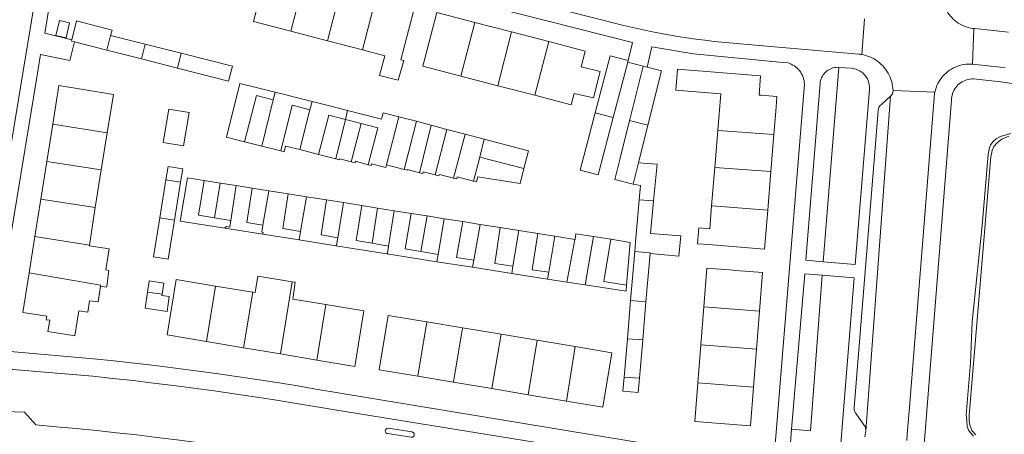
# Model space of a CAD drawing. Header units: metres. Extents: x 89888 to 94270, y 464165 to 468904.
# Tile 236 of 256: x 92635 to 92801, y 466816 to 466885. Entities that reach past the tile are written whole.
import ezdxf

# ---------------------------------------------------------------- set-up
doc = ezdxf.new("R2010")
doc.units = ezdxf.units.M
for name, color, linetype, lineweight in [('B_BEBOUWINGSGRENS_0', 251, 'CONTINUOUS', 13), ('B_TUSSENMUUR_0', 251, 'CONTINUOUS', 13), ('T_CULTUURGRENS_0', 251, 'CONTINUOUS', 13), ('V_WEGGRENS_0', 251, 'CONTINUOUS', 13), ('W_WALBESCHERMING_LIJN_0', 251, 'CONTINUOUS', 13)]:
    doc.layers.add(name, color=color, linetype=linetype, lineweight=lineweight)

msp = doc.modelspace()

# ---------------------------------------------------------------- linework, layer by layer
at = {"layer": 'B_BEBOUWINGSGRENS_0'}
for p, q in [((92642.51, 466882.41), (92643.11, 466884.93)), ((92717.59, 466883.39), (92711.45, 466884.98)), ((92650.04, 466882.8), (92655.84, 466881.33)), ((92680.41, 466883.52), (92686.6, 466881.9)), ((92686.6, 466881.9), (92692.5, 466880.36)), ((92723.9, 466881.75), (92717.59, 466883.39)), ((92649.41, 466880.32), (92643.97, 466881.7)), ((92655.22, 466878.85), (92649.41, 466880.32)), ((92655.84, 466881.33), (92661.92, 466879.78)), ((92661.29, 466877.3), (92655.22, 466878.85)), ((92737.28, 466878.58), (92737.2, 466878.27)), ((92702.68, 466877.59), (92709.09, 466875.93)), ((92737.2, 466878.27), (92734.75, 466868.94)), ((92739.8, 466877.61), (92740.46, 466877.45)), ((92709.09, 466875.93), (92715.31, 466874.32)), ((92715.31, 466874.32), (92721.54, 466872.71)), ((92684, 466871.68), (92677.76, 466873.21)), ((92662.33, 466864.17), (92663.29, 466869.78)), ((92701.58, 466868.34), (92698.62, 466869.09)), ((92640.28, 466867.82), (92639.28, 466861.52)), ((92704.09, 466867.67), (92701.58, 466868.34)), ((92706.74, 466866.96), (92704.09, 466867.67)), ((92709.8, 466866.15), (92706.74, 466866.96)), ((92740.6, 466867.67), (92739.01, 466861.31)), ((92648.46, 466860.12), (92649.46, 466866.37)), ((92713.03, 466865.3), (92709.8, 466866.15)), ((92752.39, 466866.8), (92751.88, 466860.52)), ((92761.34, 466859.84), (92761.84, 466866.09)), ((92672.63, 466864.87), (92675.5, 466864.14)), ((92675.5, 466864.14), (92678.7, 466863.32)), ((92681.91, 466863.56), (92685.08, 466862.74)), ((92685.08, 466862.74), (92688, 466861.97)), ((92639.28, 466861.52), (92638.27, 466855.21)), ((92696.55, 466860.97), (92699.51, 466860.22)), ((92751.88, 466860.52), (92751.36, 466854.08)), ((92647.45, 466853.77), (92648.46, 466860.12)), ((92760.81, 466853.35), (92761.34, 466859.84)), ((92659.35, 466858.45), (92658.31, 466852.06)), ((92660.8, 466851.66), (92661.84, 466858.05)), ((92668.52, 466857.92), (92665.8, 466858.35)), ((92671.22, 466857.49), (92668.52, 466857.92)), ((92673.87, 466857.07), (92671.22, 466857.49)), ((92676.68, 466856.62), (92673.87, 466857.07)), ((92679.99, 466856.09), (92676.68, 466856.62)), ((92683.03, 466855.61), (92679.99, 466856.09)), ((92686.4, 466855.07), (92683.03, 466855.61)), ((92638.27, 466855.21), (92637.27, 466848.9)), ((92646.45, 466847.44), (92647.45, 466853.77)), ((92689.29, 466854.61), (92686.4, 466855.07)), ((92692.41, 466854.12), (92689.29, 466854.61)), ((92695.05, 466853.7), (92692.41, 466854.12)), ((92697.83, 466853.26), (92695.05, 466853.7)), ((92700.69, 466852.8), (92697.83, 466853.26)), ((92703.4, 466852.37), (92700.69, 466852.8)), ((92706.29, 466851.91), (92703.4, 466852.37)), ((92709.42, 466851.41), (92706.29, 466851.91)), ((92712.31, 466850.95), (92709.42, 466851.41)), ((92715.73, 466850.41), (92712.31, 466850.95)), ((92718.85, 466849.91), (92715.73, 466850.41)), ((92637.27, 466848.9), (92636.29, 466842.77)), ((92669.28, 466850.3), (92675.68, 466849.29)), ((92675.68, 466849.29), (92681.8, 466848.32)), ((92722.06, 466849.4), (92718.85, 466849.91)), ((92724.94, 466848.94), (92722.06, 466849.4)), ((92728.29, 466848.41), (92724.94, 466848.94)), ((92734.35, 466848.44), (92731.44, 466848.91)), ((92646.43, 466847.35), (92646.45, 466847.44)), ((92681.8, 466848.32), (92688, 466847.35)), ((92688, 466847.35), (92696.61, 466845.99)), ((92696.61, 466845.99), (92705.03, 466844.66)), ((92737.69, 466838.1), (92738.39, 466846.36)), ((92740.98, 466846.03), (92740.28, 466837.88)), ((92705.03, 466844.66), (92711.06, 466843.71)), ((92711.06, 466843.71), (92717.65, 466842.67)), ((92717.65, 466842.67), (92723.69, 466841.73)), ((92674.02, 466839.5), (92667.71, 466840.55)), ((92723.69, 466841.73), (92726.93, 466841.23)), ((92726.93, 466841.23), (92730.04, 466840.75)), ((92737.15, 466831.68), (92737.69, 466838.1)), ((92740.28, 466837.88), (92739.73, 466831.47)), ((92750.04, 466837.05), (92749.54, 466830.63)), ((92758.92, 466829.91), (92759.42, 466836.34)), ((92709.35, 466833.52), (92703.35, 466834.52)), ((92715.89, 466832.43), (92709.35, 466833.52)), ((92721.97, 466831.41), (92715.89, 466832.43)), ((92666.2, 466831.21), (92672.45, 466830.16)), ((92728.35, 466830.35), (92721.97, 466831.41)), ((92736.6, 466825.21), (92737.15, 466831.68)), ((92739.73, 466831.47), (92739.17, 466825.01)), ((92749.54, 466830.63), (92749.04, 466824.23)), ((92672.45, 466830.16), (92678.68, 466829.12)), ((92678.68, 466829.12), (92684.81, 466828.09)), ((92758.41, 466823.5), (92758.92, 466829.91)), ((92701.82, 466825.34), (92707.82, 466824.34)), ((92707.82, 466824.34), (92714.31, 466823.26)), ((92714.31, 466823.26), (92720.45, 466822.23)), ((92720.45, 466822.23), (92726.86, 466821.16))]:
    msp.add_line(p, q, dxfattribs=at)
for points in [[(92682.69, 466892.34), (92676.43, 466893.97), (92674.13, 466885.16), (92680.41, 466883.52)], [(92692.5, 466880.36), (92696.28, 466879.38), (92695.35, 466876.03), (92698.52, 466875.23), (92699.48, 466878.56), (92698.95, 466878.68), (92701.24, 466887.49), (92694.79, 466889.18)], [(92643.11, 466884.93), (92641.41, 466885.33), (92640.82, 466882.81), (92642.51, 466882.41)], [(92643.5, 466882.04), (92644.3, 466885.23), (92650.27, 466883.71), (92650.04, 466882.8)], [(92711.45, 466884.98), (92705.02, 466886.64), (92702.68, 466877.59)], [(92643.97, 466881.7), (92643.44, 466881.84), (92643.5, 466882.04)], [(92729.35, 466877.53), (92730.03, 466880.16), (92723.9, 466881.75)], [(92661.92, 466879.78), (92670.56, 466877.59), (92669.93, 466875.11), (92661.29, 466877.3)], [(92731.74, 466869.73), (92734.27, 466879.37), (92737.28, 466878.58)], [(92721.54, 466872.71), (92727.68, 466871.12), (92728.18, 466873.01), (92731.44, 466872.28), (92732.55, 466876.69), (92729.35, 466877.53)], [(92737.51, 466868.46), (92737.55, 466868.6), (92739.8, 466877.61)], [(92740.46, 466877.45), (92742.89, 466876.84), (92740.6, 466867.67)], [(92759.35, 466872.73), (92759.61, 466875.98), (92745.6, 466877.11), (92745.32, 466873.55), (92752.88, 466872.94), (92752.39, 466866.8)], [(92649.46, 466866.37), (92650.49, 466872.86), (92641.32, 466874.33), (92640.28, 466867.82)], [(92677.76, 466873.21), (92671.79, 466874.68), (92669.55, 466865.66), (92672.63, 466864.87)], [(92761.84, 466866.09), (92762.21, 466870.72), (92762.35, 466872.49), (92759.7, 466872.71), (92759.35, 466872.73)], [(92663.29, 466869.78), (92659.86, 466870.38), (92658.89, 466864.77), (92662.33, 466864.17)], [(92689.99, 466870.13), (92687.16, 466870.86), (92684, 466871.68)], [(92698.62, 466869.09), (92695.97, 466869.77), (92695.68, 466868.67), (92689.99, 466870.13)], [(92734.75, 466868.94), (92732.21, 466859.3), (92729.21, 466860.09), (92731.74, 466869.73)], [(92738.12, 466857.74), (92735.03, 466858.51), (92735.92, 466862.09), (92737.51, 466868.46)], [(92719.7, 466860.34), (92720.47, 466863.35), (92720.05, 466863.45), (92713.03, 466865.3)], [(92678.7, 466863.32), (92679.27, 466863.17), (92679.49, 466864.14), (92681.91, 466863.56)], [(92688, 466861.97), (92688.62, 466861.82), (92688.65, 466862), (92690.57, 466861.5)], [(92661.84, 466858.05), (92662.2, 466860.31), (92659.71, 466860.71), (92659.35, 466858.45)], [(92690.57, 466861.5), (92691.26, 466861.32), (92691.32, 466861.6), (92693.47, 466861.01)], [(92693.47, 466861.01), (92693.96, 466860.87), (92694.03, 466861.16)], [(92694.03, 466861.16), (92696.44, 466860.54), (92696.55, 466860.97)], [(92711.2, 466858.23), (92711.72, 466858.1), (92711.93, 466858.94), (92719.05, 466857.83), (92719.7, 466860.34)], [(92739.01, 466861.31), (92742.15, 466861.11), (92741.57, 466854.89)], [(92665.8, 466858.35), (92662.98, 466858.8), (92661.78, 466851.48), (92669.28, 466850.3)], [(92699.51, 466860.22), (92700.02, 466860.1), (92700.05, 466860.18), (92702.11, 466859.66)], [(92702.11, 466859.66), (92702.69, 466859.52), (92702.74, 466859.78), (92704.73, 466859.28)], [(92704.73, 466859.28), (92705.39, 466859.11), (92705.46, 466859.36), (92707.86, 466858.75)], [(92707.86, 466858.75), (92708.41, 466858.61), (92708.47, 466858.95), (92711.2, 466858.23)], [(92739.13, 466855.09), (92739.34, 466857.49), (92738.12, 466857.74)], [(92738.39, 466846.36), (92738.53, 466847.94), (92739.13, 466855.09)], [(92741.57, 466854.89), (92741.06, 466849.41), (92746.16, 466849.02), (92745.99, 466847.31), (92745.82, 466845.59), (92740.98, 466846.03)], [(92751.36, 466854.08), (92751.05, 466850.18), (92749.17, 466850.34), (92748.95, 466847.69), (92750.84, 466847.53), (92760.28, 466846.77), (92760.81, 466853.35)], [(92658.31, 466852.06), (92657.25, 466845.49), (92659.74, 466845.09), (92660.8, 466851.66)], [(92731.44, 466848.91), (92728.47, 466849.38), (92728.34, 466848.4), (92728.29, 466848.41)], [(92648.32, 466840.52), (92649.34, 466840.37), (92649.37, 466840.54), (92649.74, 466843.17), (92649.23, 466843.26), (92649.81, 466846.82), (92646.43, 466847.35)], [(92737.01, 466840.7), (92737.61, 466847.92), (92734.35, 466848.44)], [(92636.29, 466842.77), (92635.23, 466836.11), (92639.26, 466835.47), (92639.17, 466834.88), (92639.76, 466834.79), (92639.46, 466832.9), (92644.01, 466832.18), (92644.4, 466834.65), (92644.67, 466836.36), (92646.2, 466836.15), (92646.48, 466838.08), (92647.93, 466837.89), (92648.32, 466840.52)], [(92680.66, 466841.29), (92674.83, 466842.24), (92674.38, 466839.44), (92674.02, 466839.5)], [(92755.46, 466843.2), (92754.37, 466843.29), (92750.55, 466843.59), (92750.04, 466837.05)], [(92759.42, 466836.34), (92759.93, 466842.85), (92755.46, 466843.2)], [(92658.71, 466839.16), (92659, 466841.03), (92656.54, 466841.41), (92656.25, 466839.53)], [(92667.71, 466840.55), (92661.11, 466841.66), (92659.54, 466832.32), (92666.2, 466831.21)], [(92686.33, 466837.43), (92680.73, 466838.37), (92681.12, 466841.22), (92680.66, 466841.29)], [(92730.04, 466840.75), (92736.92, 466839.68), (92737.01, 466840.7)], [(92656.25, 466839.53), (92655.83, 466836.83), (92659.54, 466836.25), (92659.93, 466838.79), (92658.69, 466838.98), (92658.71, 466839.16)], [(92684.81, 466828.09), (92691.18, 466827.02), (92692.74, 466836.36), (92686.33, 466837.43)], [(92703.35, 466834.52), (92696.81, 466835.61), (92695.28, 466826.43), (92701.82, 466825.34)], [(92726.86, 466821.16), (92732.99, 466820.14), (92734.53, 466829.32), (92728.35, 466830.35)], [(92739.17, 466825.01), (92738.96, 466822.61), (92736.39, 466822.83), (92736.6, 466825.21)], [(92749.04, 466824.23), (92748.53, 466817.73), (92757.91, 466816.99), (92758.41, 466823.5)]]:
    msp.add_lwpolyline(points, dxfattribs=at)
at = {"layer": 'B_TUSSENMUUR_0'}
for p, q in [((92680.41, 466883.52), (92682.69, 466892.34)), ((92686.6, 466881.9), (92688.84, 466890.73)), ((92692.5, 466880.36), (92694.79, 466889.18)), ((92709.09, 466875.93), (92711.45, 466884.98)), ((92649.41, 466880.32), (92650.04, 466882.8)), ((92717.59, 466883.39), (92715.31, 466874.32)), ((92655.22, 466878.85), (92655.84, 466881.33)), ((92723.9, 466881.75), (92721.54, 466872.71)), ((92661.29, 466877.3), (92661.92, 466879.78)), ((92675.5, 466864.14), (92677.43, 466871.92)), ((92677.43, 466871.92), (92677.76, 466873.21)), ((92683.63, 466870.26), (92681.91, 466863.56)), ((92683.63, 466870.26), (92684, 466871.68)), ((92688, 466861.97), (92689.63, 466868.64)), ((92689.63, 466868.64), (92689.99, 466870.13)), ((92692.29, 466867.95), (92689.63, 466868.64)), ((92696.55, 466860.97), (92698.62, 466869.09)), ((92731.74, 466869.73), (92734.75, 466868.94)), ((92649.46, 466866.37), (92640.28, 466867.82)), ((92690.57, 466861.5), (92692.29, 466867.95)), ((92699.51, 466860.22), (92701.58, 466868.34)), ((92702.11, 466859.66), (92704.09, 466867.67)), ((92704.73, 466859.28), (92706.74, 466866.96)), ((92737.51, 466868.46), (92740.6, 466867.67)), ((92707.86, 466858.75), (92709.8, 466866.15)), ((92713.03, 466865.3), (92712.26, 466862.3)), ((92711.2, 466858.23), (92712.26, 466862.3)), ((92712.26, 466862.3), (92719.7, 466860.34)), ((92639.28, 466861.52), (92648.46, 466860.12)), ((92739.01, 466861.31), (92738.12, 466857.74)), ((92751.88, 466860.52), (92761.34, 466859.84)), ((92659.35, 466858.45), (92661.84, 466858.05)), ((92667.57, 466852.05), (92668.52, 466857.92)), ((92670.29, 466851.61), (92671.22, 466857.49)), ((92675.71, 466850.8), (92676.68, 466856.62)), ((92682.04, 466849.74), (92683.03, 466855.61)), ((92638.27, 466855.21), (92647.45, 466853.77)), ((92689.29, 466854.61), (92688.31, 466848.66)), ((92694.11, 466847.76), (92695.05, 466853.7)), ((92741.57, 466854.89), (92739.13, 466855.09)), ((92660.8, 466851.66), (92658.31, 466852.06)), ((92670.29, 466851.61), (92667.57, 466852.05)), ((92697.83, 466853.26), (92696.88, 466847.3)), ((92703.4, 466852.37), (92702.35, 466846.37)), ((92706.29, 466851.91), (92705.24, 466845.89)), ((92712.31, 466850.95), (92711.27, 466844.93)), ((92637.27, 466848.9), (92646.45, 466847.44)), ((92681.8, 466848.32), (92682.04, 466849.74)), ((92718.85, 466849.91), (92717.85, 466843.9)), ((92724.94, 466848.94), (92723.89, 466842.87)), ((92731.44, 466848.91), (92730.04, 466840.75)), ((92696.88, 466847.3), (92694.11, 466847.76)), ((92728.29, 466848.41), (92726.93, 466841.23)), ((92702.35, 466846.37), (92705.24, 466845.89)), ((92705.24, 466845.89), (92705.03, 466844.66)), ((92711.27, 466844.93), (92711.06, 466843.71)), ((92717.85, 466843.9), (92717.65, 466842.67)), ((92723.89, 466842.87), (92723.69, 466841.73)), ((92666.2, 466831.21), (92667.71, 466840.55)), ((92678.68, 466829.12), (92680.66, 466841.29)), ((92656.25, 466839.53), (92658.71, 466839.16)), ((92672.45, 466830.16), (92674.02, 466839.5)), ((92684.81, 466828.09), (92686.33, 466837.43)), ((92737.69, 466838.1), (92740.28, 466837.88)), ((92750.04, 466837.05), (92759.42, 466836.34)), ((92703.35, 466834.52), (92701.82, 466825.34)), ((92709.35, 466833.52), (92707.82, 466824.34)), ((92715.89, 466832.43), (92714.31, 466823.26)), ((92721.97, 466831.41), (92720.45, 466822.23)), ((92737.15, 466831.68), (92739.73, 466831.47)), ((92749.54, 466830.63), (92758.92, 466829.91)), ((92728.35, 466830.35), (92726.86, 466821.16)), ((92736.6, 466825.21), (92739.17, 466825.01)), ((92758.41, 466823.5), (92749.04, 466824.23))]:
    msp.add_line(p, q, dxfattribs=at)
for points in [[(92672.63, 466864.87), (92674.61, 466872.69), (92677.43, 466871.92)], [(92678.7, 466863.32), (92680.65, 466871.02), (92683.63, 466870.26)], [(92685.08, 466862.74), (92686.8, 466869.38), (92689.63, 466868.64)], [(92693.47, 466861.01), (92695.06, 466867.22), (92692.29, 466867.95)], [(92752.39, 466866.8), (92752.43, 466866.8), (92761.84, 466866.09)], [(92667.57, 466852.05), (92664.85, 466852.49), (92665.8, 466858.35)], [(92673.87, 466857.07), (92672.98, 466851.26), (92675.71, 466850.8)], [(92679.99, 466856.09), (92679.07, 466850.27), (92682.04, 466849.74)], [(92686.4, 466855.07), (92685.5, 466849.16), (92688.31, 466848.66)], [(92692.41, 466854.12), (92691.45, 466848.21), (92694.11, 466847.76)], [(92760.81, 466853.35), (92751.46, 466854.07), (92751.36, 466854.08)], [(92700.69, 466852.8), (92699.71, 466846.81), (92702.35, 466846.37)], [(92669.28, 466850.3), (92669.29, 466850.38), (92669.59, 466850.61), (92670.12, 466850.49), (92670.29, 466851.61)], [(92675.68, 466849.29), (92675.73, 466849.58), (92675.52, 466849.61), (92675.71, 466850.8)], [(92709.42, 466851.41), (92708.37, 466845.39), (92711.27, 466844.93)], [(92715.73, 466850.41), (92714.82, 466844.36), (92717.85, 466843.9)], [(92722.06, 466849.4), (92721.08, 466843.31), (92723.89, 466842.87)], [(92688.31, 466848.66), (92688.12, 466847.52), (92688, 466847.35)], [(92696.61, 466845.99), (92696.69, 466846.11), (92696.88, 466847.3)], [(92734.35, 466848.44), (92733.17, 466841.34), (92737.01, 466840.7)], [(92738.39, 466846.36), (92740.99, 466846.16), (92740.98, 466846.03)], [(92636.29, 466842.77), (92648.35, 466840.72), (92648.32, 466840.52)]]:
    msp.add_lwpolyline(points, dxfattribs=at)
at = {"layer": 'T_CULTUURGRENS_0'}
msp.add_line((92772.82, 466877.41), (92770.13, 466844.65), dxfattribs=at)
for points in [[(92795.51, 466815.27), (92795.1, 466815.68), (92794.67, 466816.28), (92794.46, 466816.94), (92794.37, 466817.81), (92794.27, 466818.85), (92794.98, 466827.62), (92795.28, 466834.52), (92796.99, 466850.78), (92798, 466862.75), (92798.18, 466863.89), (92798.4, 466864.4), (92798.79, 466864.93), (92799.31, 466865.37), (92800.03, 466865.76), (92801.8, 466866.28)], [(92764.84, 466816.43), (92768.01, 466816.14), (92769.97, 466842.38)]]:
    msp.add_lwpolyline(points, dxfattribs=at)
at = {"layer": 'V_WEGGRENS_0'}
for p, q in [((92776.65, 466879.58), (92777.15, 466885.58)), ((92795.56, 466883.95), (92795.35, 466877.95)), ((92643.5, 466882.04), (92638.92, 466883.2)), ((92738.03, 466881.58), (92737.28, 466878.58)), ((92740.46, 466877.45), (92741.25, 466880.86)), ((92737.2, 466878.27), (92739.8, 466877.61)), ((92777.64, 466819.94), (92781.52, 466872.54)), ((92781.94, 466873.49), (92788.99, 466873.25)), ((92775.55, 466844.18), (92770.13, 466844.65)), ((92769.97, 466842.38), (92775.37, 466841.96)), ((92777.64, 466819.94), (92777.34, 466816.17)), ((92764.43, 466811.62), (92764.84, 466816.43)), ((92777.34, 466816.17), (92777.18, 466815.16))]:
    msp.add_line(p, q, dxfattribs=at)
for points in [[(92628.06, 466833.14), (92635.3, 466876.8), (92639.57, 466902.59), (92639.66, 466902.95), (92639.77, 466903.29), (92639.9, 466903.63), (92640.06, 466903.97), (92640.23, 466904.29), (92640.42, 466904.6), (92640.63, 466904.9), (92640.85, 466905.18), (92641.1, 466905.45), (92641.36, 466905.71), (92641.63, 466905.95), (92641.92, 466906.17), (92642.22, 466906.38), (92642.53, 466906.57), (92642.85, 466906.74), (92643.19, 466906.89), (92643.53, 466907.02), (92643.88, 466907.12), (92644.23, 466907.21)], [(92647.23, 466907.09), (92736.56, 466884.49), (92738.06, 466884.12), (92739.57, 466883.78), (92741.08, 466883.46), (92742.59, 466883.15), (92744.11, 466882.87), (92745.63, 466882.61), (92747.16, 466882.38), (92748.69, 466882.16), (92750.22, 466881.97), (92751.76, 466881.8), (92761.95, 466880.89), (92776.16, 466879.64), (92776.26, 466879.63), (92776.36, 466879.62), (92776.46, 466879.6), (92776.56, 466879.59), (92776.65, 466879.58)], [(92638.92, 466883.2), (92642.03, 466902.29), (92642.11, 466902.55), (92642.21, 466902.81), (92642.32, 466903.07), (92642.46, 466903.31), (92642.62, 466903.54), (92642.79, 466903.76), (92642.98, 466903.96), (92643.19, 466904.15), (92643.41, 466904.32)], [(92643.41, 466904.32), (92643.64, 466904.47), (92643.89, 466904.6), (92644.14, 466904.72), (92644.4, 466904.81), (92644.67, 466904.89), (92644.95, 466904.94), (92645.22, 466904.97), (92645.5, 466904.98), (92645.78, 466904.96), (92738.03, 466881.58)], [(92792.34, 466885.32), (92792.08, 466885.55), (92791.84, 466885.8), (92791.61, 466886.06), (92791.4, 466886.34), (92791.2, 466886.63), (92791.03, 466886.93), (92790.87, 466887.24), (92790.73, 466887.55), (92790.61, 466887.88), (92790.51, 466888.21), (92790.46, 466888.41), (92790.41, 466888.61), (92790.38, 466888.81), (92790.35, 466889.02), (92790.32, 466889.22)], [(92795.56, 466883.95), (92795.36, 466883.97), (92794.99, 466884.04), (92794.63, 466884.12), (92794.27, 466884.23), (92793.92, 466884.36), (92793.58, 466884.51), (92793.25, 466884.68), (92792.94, 466884.87), (92792.63, 466885.09), (92792.34, 466885.32)], [(92801.43, 466883.33), (92795.73, 466883.94), (92795.56, 466883.95)], [(92638.22, 466879.56), (92643.16, 466878.55), (92643.97, 466881.7)], [(92741.25, 466880.86), (92748.3, 466879.7), (92762.77, 466878.31), (92764.23, 466878.17), (92764.52, 466878.07), (92764.79, 466877.95), (92765.06, 466877.81), (92765.32, 466877.65), (92765.56, 466877.47), (92765.79, 466877.27), (92766, 466877.05), (92766.2, 466876.82)], [(92631.35, 466830.96), (92631.19, 466831.2), (92631.04, 466831.45), (92630.91, 466831.72), (92630.81, 466831.99), (92630.73, 466832.27), (92630.66, 466832.55), (92630.63, 466832.84), (92630.61, 466833.13), (92630.61, 466833.42), (92630.64, 466833.71), (92637.68, 466876.41), (92638.22, 466879.56)], [(92778.3, 466879.06), (92777.98, 466879.2), (92777.66, 466879.32), (92777.33, 466879.42), (92776.99, 466879.51), (92776.65, 466879.58)], [(92781.94, 466873.49), (92781.92, 466873.88), (92781.87, 466874.27), (92781.8, 466874.65), (92781.71, 466875.03), (92781.59, 466875.4), (92781.45, 466875.76), (92781.29, 466876.12), (92781.11, 466876.46), (92780.9, 466876.79), (92780.68, 466877.11), (92780.44, 466877.41), (92780.18, 466877.7), (92779.9, 466877.98), (92779.61, 466878.23), (92779.3, 466878.47), (92778.98, 466878.68), (92778.64, 466878.88), (92778.3, 466879.06)], [(92770.67, 466876.71), (92770.88, 466876.87), (92771.09, 466877.01), (92771.32, 466877.13), (92771.55, 466877.23), (92771.8, 466877.31), (92772.05, 466877.37), (92772.3, 466877.41), (92772.56, 466877.42), (92772.82, 466877.41)], [(92772.82, 466877.41), (92774.94, 466877.25), (92775.19, 466877.22), (92775.45, 466877.17), (92775.7, 466877.1), (92775.94, 466877.01), (92776.17, 466876.9), (92776.4, 466876.77), (92776.61, 466876.63), (92776.82, 466876.47), (92777.01, 466876.29), (92777.18, 466876.1)], [(92788.99, 466873.25), (92789.08, 466873.62), (92789.2, 466873.98), (92789.33, 466874.33), (92789.49, 466874.67), (92789.68, 466875), (92789.88, 466875.32), (92790.1, 466875.63), (92790.34, 466875.92), (92790.6, 466876.2), (92790.88, 466876.46), (92791.17, 466876.7), (92791.48, 466876.92), (92791.79, 466877.13), (92792.13, 466877.31), (92792.47, 466877.47)], [(92792.47, 466877.47), (92792.81, 466877.61), (92793.16, 466877.72), (92793.52, 466877.82), (92793.88, 466877.89), (92794.24, 466877.93), (92794.61, 466877.96), (92794.98, 466877.97), (92795.35, 466877.95)], [(92795.35, 466877.95), (92799.97, 466877.46), (92800.82, 466877.36)], [(92766.2, 466876.82), (92766.37, 466876.57), (92766.53, 466876.32), (92766.66, 466876.04), (92766.77, 466875.76), (92766.86, 466875.47), (92766.93, 466875.18), (92766.98, 466874.88), (92767, 466874.58), (92762.07, 466813.86), (92762.04, 466813.61), (92761.99, 466813.37), (92761.92, 466813.13), (92761.83, 466812.9), (92761.72, 466812.67), (92761.6, 466812.46), (92761.46, 466812.25), (92761.3, 466812.05)], [(92770.13, 466844.65), (92767.24, 466844.89), (92769.65, 466874.71), (92769.68, 466874.96), (92769.73, 466875.21), (92769.81, 466875.46), (92769.9, 466875.7), (92770.02, 466875.92), (92770.16, 466876.14), (92770.31, 466876.35), (92770.49, 466876.54), (92770.67, 466876.71)], [(92777.18, 466876.1), (92777.34, 466875.9), (92777.49, 466875.68), (92777.61, 466875.46), (92777.72, 466875.22), (92777.81, 466874.98), (92777.88, 466874.73), (92777.93, 466874.48), (92777.96, 466874.22), (92777.97, 466873.96), (92777.96, 466873.7), (92775.55, 466844.18)], [(92792.88, 466874.46), (92793.09, 466874.65), (92793.32, 466874.82), (92793.57, 466874.98), (92793.82, 466875.11), (92794.08, 466875.22), (92794.35, 466875.32), (92794.63, 466875.39), (92794.91, 466875.43), (92795.2, 466875.46), (92795.49, 466875.46), (92798.04, 466875.2), (92799.65, 466875.02), (92801.26, 466874.82), (92802.88, 466874.6), (92804.48, 466874.35), (92806.09, 466874.08), (92807.69, 466873.79), (92809.28, 466873.48)], [(92787.17, 466813.83), (92791.79, 466871.89), (92791.8, 466872.18), (92791.84, 466872.46), (92791.9, 466872.74), (92791.97, 466873.02), (92792.07, 466873.29), (92792.2, 466873.54), (92792.34, 466873.79), (92792.5, 466874.03), (92792.68, 466874.25), (92792.88, 466874.46)], [(92781.52, 466872.54), (92779.97, 466871.18), (92779.84, 466871.05), (92779.72, 466870.91), (92779.62, 466870.76), (92779.54, 466870.59), (92779.48, 466870.42), (92779.43, 466870.25), (92779.41, 466870.07), (92775.38, 466820.09), (92775.38, 466819.89), (92775.4, 466819.7), (92775.44, 466819.51), (92775.51, 466819.33), (92775.59, 466819.15), (92775.7, 466818.99), (92777.04, 466817.16), (92777.14, 466817.02), (92777.22, 466816.86), (92777.28, 466816.7), (92777.32, 466816.52), (92777.34, 466816.35), (92777.34, 466816.17)], [(92781.52, 466872.54), (92781.64, 466872.66), (92781.74, 466872.78), (92781.82, 466872.93), (92781.88, 466873.08), (92781.92, 466873.24), (92781.94, 466873.49)], [(92784.64, 466819.4), (92788.85, 466872.26), (92788.86, 466872.44), (92788.88, 466872.6), (92788.9, 466872.77), (92788.92, 466872.93), (92788.95, 466873.09), (92788.99, 466873.25)], [(92764.84, 466816.43), (92767.07, 466842.61), (92769.97, 466842.38)], [(92775.37, 466841.96), (92773.12, 466814.01), (92773.09, 466813.72), (92773.03, 466813.43), (92772.95, 466813.15), (92772.85, 466812.88), (92772.72, 466812.61), (92772.57, 466812.36), (92772.41, 466812.12), (92772.22, 466811.89), (92772.02, 466811.68), (92771.8, 466811.48)], [(92688.39, 466822.54), (92684.97, 466823.14), (92681.55, 466823.72), (92678.12, 466824.28), (92674.7, 466824.82), (92671.26, 466825.33), (92667.83, 466825.82), (92664.39, 466826.29), (92660.95, 466826.73), (92657.5, 466827.15), (92654.05, 466827.55), (92650.6, 466827.93), (92647.15, 466828.28), (92633.78, 466829.47), (92633.49, 466829.53), (92633.21, 466829.61), (92632.94, 466829.71), (92632.67, 466829.84), (92632.42, 466829.98), (92632.18, 466830.14), (92631.95, 466830.32), (92631.73, 466830.52), (92631.53, 466830.73), (92631.35, 466830.96)], [(92687.83, 466819.68), (92684.45, 466820.26), (92681.06, 466820.83), (92677.67, 466821.37), (92674.27, 466821.9), (92670.87, 466822.4), (92667.47, 466822.88), (92664.07, 466823.35), (92660.66, 466823.79), (92657.25, 466824.21), (92653.84, 466824.61), (92650.43, 466824.98), (92647.01, 466825.34), (92633.55, 466826.5), (92633.38, 466826.51), (92633.21, 466826.53), (92633.05, 466826.56), (92632.88, 466826.59), (92632.71, 466826.62)], [(92761.3, 466812.05), (92761.13, 466811.87), (92760.94, 466811.71), (92760.74, 466811.56), (92760.53, 466811.42), (92760.31, 466811.3), (92760.08, 466811.21), (92759.85, 466811.12), (92759.6, 466811.06), (92756.43, 466811.32), (92688.39, 466822.54)], [(92632.16, 466819.42), (92635.52, 466819.27), (92637.43, 466817.15), (92640.84, 466816.85), (92644.24, 466816.54), (92647.64, 466816.2), (92651.04, 466815.84), (92654.44, 466815.45), (92657.83, 466815.05), (92661.22, 466814.62), (92664.61, 466814.17), (92667.99, 466813.69), (92671.37, 466813.2), (92689.09, 466810.32), (92691.18, 466811.61), (92692.05, 466811.31), (92695.67, 466809.56), (92699.03, 466809.02), (92701.39, 466808.98), (92708.73, 466809.07), (92710.38, 466806.87)], [(92766.6, 466806.54), (92759.3, 466808.03), (92753.77, 466809.01), (92687.83, 466819.68)], [(92784.24, 466814.54), (92784.34, 466815.59), (92784.64, 466819.4)], [(92696.84, 466816.58), (92696.74, 466816.58), (92696.65, 466816.56), (92696.55, 466816.52), (92696.47, 466816.46), (92696.41, 466816.39), (92696.36, 466816.3), (92696.33, 466816.2), (92696.33, 466816.1), (92696.35, 466816.01), (92696.39, 466815.91), (92696.44, 466815.83), (92696.52, 466815.77), (92696.61, 466815.72), (92696.7, 466815.69)], [(92696.7, 466815.69), (92700.68, 466815.09), (92700.78, 466815.07), (92700.88, 466815.08), (92700.98, 466815.11), (92701.07, 466815.17), (92701.14, 466815.24), (92701.19, 466815.33), (92701.22, 466815.43), (92701.23, 466815.53), (92701.21, 466815.63), (92701.18, 466815.73), (92701.12, 466815.81), (92701.04, 466815.88), (92700.95, 466815.93), (92700.85, 466815.96), (92696.84, 466816.58)]]:
    msp.add_lwpolyline(points, dxfattribs=at)
at = {"layer": 'W_WALBESCHERMING_LIJN_0'}
msp.add_lwpolyline([(92801.48, 466865.81), (92800.27, 466865.29), (92799.83, 466865), (92799.41, 466864.66), (92798.92, 466864.05), (92798.63, 466863.39), (92798.43, 466862.32), (92794.76, 466818.81), (92794.79, 466817.91), (92794.9, 466817.08), (92795.24, 466816.2), (92795.88, 466815.5)], dxfattribs=at)

doc.saveas('drawing.dxf')
